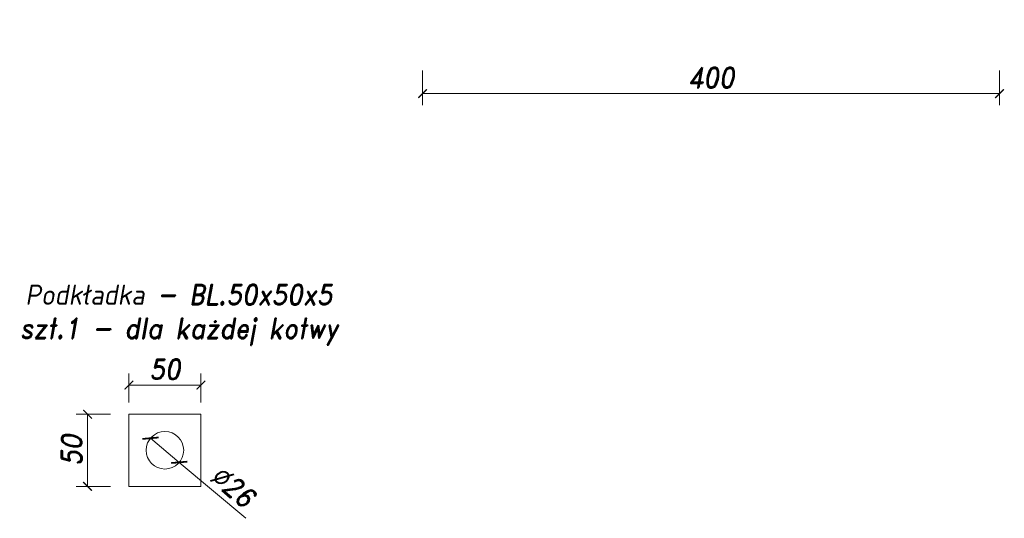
# Model space of a CAD drawing. Header units: millimetres. Extents: x -13383 to -11032, y 6576 to 8462.
# Tile 4 of 6: x -11844 to -11161, y 7468 to 7813. Entities that reach past the tile are written whole.
import ezdxf

# ---------------------------------------------------------------- set-up
doc = ezdxf.new("R2010")
doc.units = ezdxf.units.MM
doc.layers.add('BK_0.50', color=3, linetype='Continuous', lineweight=50)
doc.layers.add('BK_Beton', color=2, linetype='Continuous', lineweight=15)
doc.styles.add('ROMAND', font='romand.shx', dxfattribs={"width": 0.9, "oblique": 10})
doc.dimstyles.new('mosstowy 1-10', dxfattribs={"dimscale": 2, "dimtxt": 7, "dimasz": 4, "dimexe": 4, "dimexo": 4, "dimgap": 2, "dimtad": 1, "dimdec": 0, "dimtxsty": 'ROMAND', "dimblk": 'ARCHTICK', "dimcen": 4, "dimclrd": 4, "dimclre": 4, "dimclrt": 256, "dimadec": 0, "dimazin": 0, "dimtfac": 1, "dimtdec": 0, "dimtmove": 1, "dimatfit": 3, "dimfxl": 8, "dimfxlon": 1, "dimtfillclr": 256, "dimlwd": 9, "dimlwe": 9, "dimarcsym": 0})
doc.dimstyles.new('mosstowy1-10', dxfattribs={"dimscale": 2, "dimtxt": 7, "dimasz": 3, "dimexe": 4, "dimexo": 4, "dimgap": 2, "dimtad": 1, "dimdec": 0, "dimtxsty": 'ROMAND', "dimblk": 'ARCHTICK', "dimcen": 4, "dimclrd": 4, "dimclre": 4, "dimclrt": 256, "dimadec": 0, "dimazin": 0, "dimtfac": 1, "dimtdec": 0, "dimtmove": 1, "dimatfit": 3, "dimfxl": 8, "dimfxlon": 1, "dimtfillclr": 256, "dimlwd": 9, "dimlwe": 9, "dimarcsym": 0})

# ---------------------------------------------------------------- blocks, each defined once
blk = doc.blocks.new('_ArchTick')
at = {"layer": 'BK_0.50', "color": 0, "const_width": 0.15}
blk.add_lwpolyline([(-0.5, -0.5), (0.5, 0.5)], dxfattribs=at)
blk = doc.blocks.new('*D266')
at = {"layer": 'BK_Beton', "color": 4, "lineweight": 9, "transparency": 16777216}
for p, q in [((-11564.61, 7777.91), (-11564.61, 7753.91)), ((-11164.61, 7777.91), (-11164.61, 7753.91)), ((-11564.61, 7761.91), (-11164.61, 7761.91))]:
    blk.add_line(p, q, dxfattribs=at)
at = {"layer": 'Defpoints', "color": 0, "lineweight": 25, "transparency": 16777216}
for p in [(-11564.61, 7825.68), (-11164.61, 7825.68), (-11164.61, 7761.91)]:
    blk.add_point(p, dxfattribs=at)
at = {"layer": 'BK_Beton', "color": 4, "lineweight": 9, "transparency": 16777216, "xscale": 6, "yscale": 6, "zscale": 6, "rotation": 180}
blk.add_blockref('_ArchTick', (-11564.61, 7761.91), dxfattribs=at)
at = {"layer": 'BK_Beton', "color": 4, "lineweight": 9, "transparency": 16777216, "xscale": 6, "yscale": 6, "zscale": 6}
blk.add_blockref('_ArchTick', (-11164.61, 7761.91), dxfattribs=at)
at = {"layer": 'BK_Beton', "transparency": 16777216, "insert": (-11364.61, 7772.91), "char_height": 14, "attachment_point": 5, "style": 'ROMAND'}
blk.add_mtext('400', dxfattribs=at)
blk = doc.blocks.new('*D281')
at = {"layer": 'BK_Beton', "color": 4, "lineweight": 9, "transparency": 16777216}
for p, q in [((-11768.26, 7547.76), (-11768.26, 7567.92)), ((-11718.26, 7547.76), (-11718.26, 7567.92)), ((-11768.26, 7559.92), (-11718.26, 7559.92))]:
    blk.add_line(p, q, dxfattribs=at)
at = {"layer": 'Defpoints', "color": 0, "lineweight": 25, "transparency": 16777216}
for p in [(-11718.26, 7559.92), (-11768.26, 7539.76), (-11718.26, 7539.76)]:
    blk.add_point(p, dxfattribs=at)
at = {"layer": 'BK_Beton', "color": 4, "lineweight": 9, "transparency": 16777216, "xscale": 6, "yscale": 6, "zscale": 6, "rotation": 180}
blk.add_blockref('_ArchTick', (-11768.26, 7559.92), dxfattribs=at)
at = {"layer": 'BK_Beton', "color": 4, "lineweight": 9, "transparency": 16777216, "xscale": 6, "yscale": 6, "zscale": 6}
blk.add_blockref('_ArchTick', (-11718.26, 7559.92), dxfattribs=at)
at = {"layer": 'BK_Beton', "transparency": 16777216, "insert": (-11743.26, 7570.92), "char_height": 14, "attachment_point": 5, "style": 'ROMAND'}
blk.add_mtext('50', dxfattribs=at)
blk = doc.blocks.new('*D282')
at = {"layer": 'BK_Beton', "color": 4, "lineweight": 9, "transparency": 16777216}
for p, q in [((-11780.89, 7539.76), (-11804.89, 7539.76)), ((-11796.89, 7539.76), (-11796.89, 7489.76)), ((-11780.89, 7489.76), (-11804.89, 7489.76))]:
    blk.add_line(p, q, dxfattribs=at)
at = {"layer": 'Defpoints', "color": 0, "lineweight": 25, "transparency": 16777216}
for p in [(-11768.26, 7539.76), (-11796.89, 7489.76), (-11768.26, 7489.76)]:
    blk.add_point(p, dxfattribs=at)
at = {"layer": 'BK_Beton', "color": 4, "lineweight": 9, "transparency": 16777216, "xscale": 6, "yscale": 6, "zscale": 6}
for p, rotation in [((-11796.89, 7539.76), 90), ((-11796.89, 7489.76), 270)]:
    blk.add_blockref('_ArchTick', p, dxfattribs=dict(at, rotation=rotation))
at = {"layer": 'BK_Beton', "transparency": 16777216, "insert": (-11807.89, 7514.76), "char_height": 14, "attachment_point": 5, "rotation": 90, "style": 'ROMAND'}
blk.add_mtext('50', dxfattribs=at)
blk = doc.blocks.new('*D283')
at = {"layer": 'BK_Beton', "color": 4, "lineweight": 9, "transparency": 16777216}
for p in [(-11753.22, 7523.12), (-11687.12, 7467.62)]:
    blk.add_line(p, (-11733.3, 7506.4), dxfattribs=at)
at = {"layer": 'Defpoints', "color": 0, "lineweight": 25, "transparency": 16777216}
for p in [(-11753.22, 7523.12), (-11733.3, 7506.4)]:
    blk.add_point(p, dxfattribs=at)
at = {"layer": 'BK_Beton', "color": 4, "lineweight": 9, "transparency": 16777216, "xscale": 8, "yscale": 8, "zscale": 8}
for p, rotation in [((-11753.22, 7523.12), 319.9839916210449), ((-11733.3, 7506.4), 139.9839916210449)]:
    blk.add_blockref('_ArchTick', p, dxfattribs=dict(at, rotation=rotation))
at = {"layer": 'BK_Beton', "transparency": 16777216, "insert": (-11696.31, 7489.7), "char_height": 14, "attachment_point": 5, "rotation": 319.98399, "style": 'ROMAND'}
blk.add_mtext('∅26', dxfattribs=at)

msp = doc.modelspace()

# ---------------------------------------------------------------- linework, layer by layer
at = {"layer": 'BK_Beton'}
msp.add_lwpolyline([(-11768.26, 7539.76), (-11718.26, 7539.76), (-11718.26, 7489.76), (-11768.26, 7489.76)], close=True, dxfattribs=at)
msp.add_circle((-11743.26, 7514.76), 13, dxfattribs=at)

# ---------------------------------------------------------------- texts
at = {"layer": 'BK_Beton', "insert": (-11733.64, 7608.54), "char_height": 14, "attachment_point": 5, "style": 'ROMAND'}
msp.add_mtext('Podkładka - BL.50x50x5\\Pszt.1 - dla każdej kotwy', dxfattribs=at)

# ---------------------------------------------------------------- dimensions: what is measured, and where the dimension line sits
at = {"layer": 'BK_Beton'}
for base, p1, p2, picture, middle in [((-11164.61, 7761.91), (-11564.61, 7825.68), (-11164.61, 7825.68), '*D266', (-11364.61, 7772.91)), ((-11718.26, 7559.92), (-11768.26, 7539.76), (-11718.26, 7539.76), '*D281', (-11743.26, 7570.92))]:
    dim = msp.add_linear_dim(base=base, p1=p1, p2=p2, dimstyle='mosstowy1-10', dxfattribs=at)
    dim.commit()
    dim.dimension.update_dxf_attribs({"geometry": picture, "text_midpoint": middle})
dim = msp.add_linear_dim(base=(-11796.89, 7489.76), p1=(-11768.26, 7539.76), p2=(-11768.26, 7489.76), angle=90, dimstyle='mosstowy1-10', dxfattribs=at)
dim.commit()
dim.dimension.update_dxf_attribs({"geometry": '*D282', "text_midpoint": (-11807.89, 7514.76)})
dim = msp.add_diameter_dim_2p(p1=(-11753.22, 7523.12), p2=(-11733.3, 7506.4), dimstyle='mosstowy 1-10', dxfattribs=at)
dim.commit()
dim.dimension.update_dxf_attribs({"geometry": '*D283', "text_midpoint": (-11703.38, 7481.28), "dimtype": 163})

doc.saveas('drawing.dxf')
